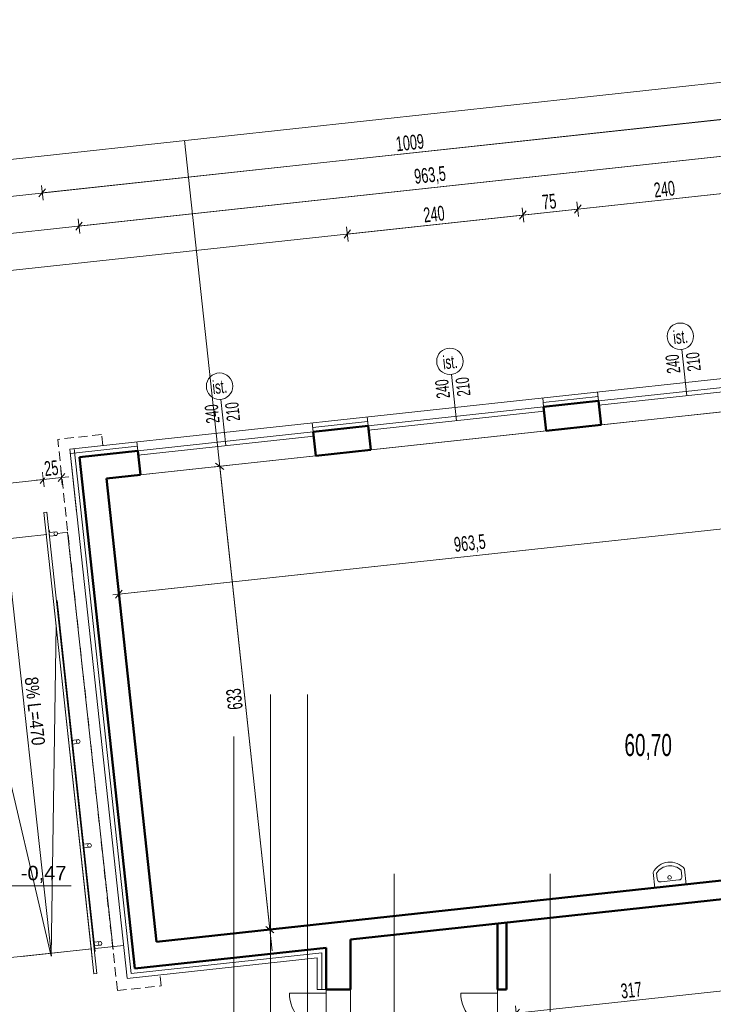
# Model space of a CAD drawing. Header units: millimetres. Extents: x 72202 to 304796, y 21658 to 519946.
# Tile 87 of 139: x 194637 to 195580, y 221999 to 223336. Entities that reach past the tile are written whole.
import ezdxf

# ---------------------------------------------------------------- set-up
doc = ezdxf.new("R2010")
doc.units = ezdxf.units.MM
doc.linetypes.add('DASHED', pattern=[19.05, 12.7, -6.35])
doc.layers.get('0').update_dxf_attribs({"color": 253})
doc.layers.get('Defpoints').update_dxf_attribs({"color": 253})
for name, color, linetype, lineweight in [('DRZWI I OKNA OPISY', 253, 'Continuous', 9), ('linia - gruba - projektowana', 253, 'Continuous', 50), ('linia - meble', 253, 'Continuous', 9), ('LINIA CIENKA', 7, 'Continuous', 13), ('LINIA KRESKOWANIE', 253, 'Continuous', 5), ('LINIA WYMIAROWANIE', 253, 'Continuous', 9), ('OPISY', 253, 'Continuous', 9)]:
    doc.layers.add(name, color=color, linetype=linetype, lineweight=lineweight)
doc.layers.add('LINIA-NIE DRUKOWAĆ', color=253, linetype='Continuous', lineweight=20, plot=False)
doc.styles.add('simplex', font='arial.ttf')
doc.styles.get("Standard").update_dxf_attribs({"font": 'ARIALN.TTF', "width": 0.75})
doc.linetypes.add('GRADZINOWANIE', pattern='A,0.00254,-2.54,[134,ltypeshp.shx,S=2.54,R=0,X=-2.54,Y=0],-5.08,[134,ltypeshp.shx,S=2.54,R=180,X=2.54,Y=0],-2.54', length=10.16254)
doc.dimstyles.new('sebek100', dxfattribs={"dimtxt": 17, "dimasz": 10, "dimexe": 10, "dimexo": 20, "dimgap": 4, "dimtad": 1, "dimrnd": 0.5, "dimtxsty": 'Standard', "dimblk": 'OBLIQUE', "dimcen": 8, "dimclre": 1, "dimazin": 0, "dimtm": 1e-09, "dimtfac": 1, "dimtix": 1, "dimtmove": 1, "dimatfit": 3, "dimldrblk": 'zas', "dimfxl": 10, "dimfxlon": 1, "dimtolj": 2, "dimlwd": -1, "dimlwe": -1, "dimarcsym": 0})

# ---------------------------------------------------------------- blocks, each defined once
blk = doc.blocks.new('_Oblique')
at = {"color": 0, "linetype": 'ByBlock', "lineweight": -2}
blk.add_line((-0.5, -0.5), (0.5, 0.5), dxfattribs=at)
blk = doc.blocks.new('*D346')
at = {"layer": 'Defpoints', "color": 0, "lineweight": -3, "ltscale": 4, "transparency": 16777216}
for p in [(194433.3, 222033.8), (194733.3, 222033.8), (194733.3, 221828.8)]:
    blk.add_point(p, dxfattribs=at)
at = {"layer": 'LINIA WYMIAROWANIE', "color": 1, "ltscale": 4, "transparency": 16777216}
for p, q in [((194443.3, 222033.8), (194423.3, 222033.8)), ((194443.3, 221828.8), (194423.3, 221828.8))]:
    blk.add_line(p, q, dxfattribs=at)
at = {"layer": 'LINIA WYMIAROWANIE', "color": 0, "ltscale": 4, "transparency": 16777216}
blk.add_line((194433.3, 221828.8), (194433.3, 222033.8), dxfattribs=at)
at = {"layer": 'LINIA WYMIAROWANIE', "color": 0, "ltscale": 4, "transparency": 16777216, "xscale": 10, "yscale": 10, "zscale": 10}
for p, rotation in [((194433.3, 222033.8), 90), ((194433.3, 221828.8), 270)]:
    blk.add_blockref('_Oblique', p, dxfattribs=dict(at, rotation=rotation))
at = {"layer": 'LINIA WYMIAROWANIE', "color": 0, "lineweight": -3, "ltscale": 4, "transparency": 16777216, "insert": (194419.1, 221931.3), "char_height": 20, "attachment_point": 5, "rotation": 90, "bg_fill": 3, "box_fill_scale": 1.1, "bg_fill_color": 256, "bg_fill_true_color": 13158600, "bg_fill_transparency": 0}
blk.add_mtext('\\A2;205', dxfattribs=at)
blk = doc.blocks.new('zas')
blk = doc.blocks.new('*D347')
at = {"layer": 'Defpoints', "color": 0, "lineweight": -3, "ltscale": 4, "transparency": 16777216}
for p in [(195321.2, 223070.8), (195348.2, 222822.1), (195109.5, 222796.5)]:
    blk.add_point(p, dxfattribs=at)
at = {"layer": 'LINIA WYMIAROWANIE', "color": 1, "ltscale": 4, "transparency": 16777216}
for p, q in [((195322.3, 223060.9), (195320.2, 223080.7)), ((195083.7, 223035), (195081.6, 223054.9))]:
    blk.add_line(p, q, dxfattribs=at)
at = {"layer": 'LINIA WYMIAROWANIE', "color": 0, "ltscale": 4, "transparency": 16777216}
blk.add_line((195082.6, 223045), (195321.2, 223070.8), dxfattribs=at)
at = {"layer": 'LINIA WYMIAROWANIE', "color": 0, "ltscale": 4, "transparency": 16777216, "xscale": 10, "yscale": 10, "zscale": 10}
for p, rotation in [((195321.2, 223070.8), 6.182016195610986), ((195082.6, 223045), 186.182016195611)]:
    blk.add_blockref('_Oblique', p, dxfattribs=dict(at, rotation=rotation))
at = {"layer": 'LINIA WYMIAROWANIE', "color": 0, "lineweight": -3, "ltscale": 4, "transparency": 16777216, "insert": (195200.4, 223072), "char_height": 20, "attachment_point": 5, "rotation": 6.182, "bg_fill": 3, "box_fill_scale": 1.1, "bg_fill_color": 256, "bg_fill_true_color": 13158600, "bg_fill_transparency": 0}
blk.add_mtext('\\A2;240', dxfattribs=at)
blk = doc.blocks.new('*D348')
at = {"layer": 'Defpoints', "color": 0, "lineweight": -3, "ltscale": 4, "transparency": 16777216}
for p in [(195395.8, 223078.9), (195422.7, 222830.4), (195348.2, 222822.1)]:
    blk.add_point(p, dxfattribs=at)
at = {"layer": 'LINIA WYMIAROWANIE', "color": 1, "ltscale": 4, "transparency": 16777216}
for p, q in [((195322.3, 223060.9), (195320.2, 223080.7)), ((195396.9, 223068.9), (195394.7, 223088.8))]:
    blk.add_line(p, q, dxfattribs=at)
at = {"layer": 'LINIA WYMIAROWANIE', "color": 0, "ltscale": 4, "transparency": 16777216}
blk.add_line((195321.2, 223070.8), (195395.8, 223078.9), dxfattribs=at)
at = {"layer": 'LINIA WYMIAROWANIE', "color": 0, "ltscale": 4, "transparency": 16777216, "xscale": 10, "yscale": 10, "zscale": 10}
for p, rotation in [((195395.8, 223078.9), 6.182016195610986), ((195321.2, 223070.8), 186.182016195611)]:
    blk.add_blockref('_Oblique', p, dxfattribs=dict(at, rotation=rotation))
at = {"layer": 'LINIA WYMIAROWANIE', "color": 0, "lineweight": -3, "ltscale": 4, "transparency": 16777216, "insert": (195357, 223088.9), "char_height": 20, "attachment_point": 5, "rotation": 6.182, "bg_fill": 3, "box_fill_scale": 1.1, "bg_fill_color": 256, "bg_fill_true_color": 13158600, "bg_fill_transparency": 0}
blk.add_mtext('\\A2;75', dxfattribs=at)
blk = doc.blocks.new('*D349')
at = {"layer": 'Defpoints', "color": 0, "lineweight": -3, "ltscale": 4, "transparency": 16777216}
for p in [(195634.4, 223104.7), (195661.4, 222855.9), (195422.7, 222830.4)]:
    blk.add_point(p, dxfattribs=at)
at = {"layer": 'LINIA WYMIAROWANIE', "color": 0, "ltscale": 4, "transparency": 16777216}
blk.add_line((195395.8, 223078.9), (195634.4, 223104.7), dxfattribs=at)
at = {"layer": 'LINIA WYMIAROWANIE', "color": 1, "ltscale": 4, "transparency": 16777216}
for p, q in [((195635.5, 223094.8), (195633.3, 223114.7)), ((195396.9, 223068.9), (195394.7, 223088.8))]:
    blk.add_line(p, q, dxfattribs=at)
at = {"layer": 'LINIA WYMIAROWANIE', "color": 0, "ltscale": 4, "transparency": 16777216, "xscale": 10, "yscale": 10, "zscale": 10}
for p, rotation in [((195634.4, 223104.7), 6.182016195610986), ((195395.8, 223078.9), 186.182016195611)]:
    blk.add_blockref('_Oblique', p, dxfattribs=dict(at, rotation=rotation))
at = {"layer": 'LINIA WYMIAROWANIE', "color": 0, "lineweight": -3, "ltscale": 4, "transparency": 16777216, "insert": (195513.6, 223105.9), "char_height": 20, "attachment_point": 5, "rotation": 6.182, "bg_fill": 3, "box_fill_scale": 1.1, "bg_fill_color": 256, "bg_fill_true_color": 13158600, "bg_fill_transparency": 0}
blk.add_mtext('\\A2;240', dxfattribs=at)
blk = doc.blocks.new('*D335')
at = {"layer": 'Defpoints', "color": 0, "lineweight": -3, "ltscale": 4, "transparency": 16777216}
for p in [(195670.5, 223209), (195702.7, 222910.7), (194700, 222802.5)]:
    blk.add_point(p, dxfattribs=at)
at = {"layer": 'LINIA WYMIAROWANIE', "color": 1, "ltscale": 4, "transparency": 16777216}
for p, q in [((195671.6, 223199.1), (195669.4, 223219)), ((194668.9, 223090.9), (194666.8, 223110.8))]:
    blk.add_line(p, q, dxfattribs=at)
at = {"layer": 'LINIA WYMIAROWANIE', "color": 0, "ltscale": 4, "transparency": 16777216}
blk.add_line((194667.8, 223100.8), (195670.5, 223209), dxfattribs=at)
at = {"layer": 'LINIA WYMIAROWANIE', "color": 0, "ltscale": 4, "transparency": 16777216, "xscale": 10, "yscale": 10, "zscale": 10}
for p, rotation in [((195670.5, 223209), 6.159668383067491), ((194667.8, 223100.8), 186.1596683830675)]:
    blk.add_blockref('_Oblique', p, dxfattribs=dict(at, rotation=rotation))
at = {"layer": 'LINIA WYMIAROWANIE', "color": 0, "lineweight": -3, "ltscale": 4, "transparency": 16777216, "insert": (195167.6, 223169.1), "char_height": 20, "attachment_point": 5, "rotation": 6.1597, "bg_fill": 3, "box_fill_scale": 1.1, "bg_fill_color": 256, "bg_fill_true_color": 13158600, "bg_fill_transparency": 0}
blk.add_mtext('\\A2;1009', dxfattribs=at)
blk = doc.blocks.new('*D351')
at = {"layer": 'Defpoints', "color": 0, "lineweight": -3, "ltscale": 4, "transparency": 16777216}
for p in [(195675.7, 223159.5), (195717.9, 222770.6), (194759.4, 222672.4)]:
    blk.add_point(p, dxfattribs=at)
at = {"layer": 'LINIA WYMIAROWANIE', "color": 0, "ltscale": 4, "transparency": 16777216}
blk.add_line((194717.8, 223055.7), (195675.7, 223159.5), dxfattribs=at)
at = {"layer": 'LINIA WYMIAROWANIE', "color": 1, "ltscale": 4, "transparency": 16777216}
for p, q in [((195676.8, 223149.6), (195674.7, 223169.4)), ((194718.9, 223045.8), (194716.8, 223065.7))]:
    blk.add_line(p, q, dxfattribs=at)
at = {"layer": 'LINIA WYMIAROWANIE', "color": 0, "ltscale": 4, "transparency": 16777216, "xscale": 10, "yscale": 10, "zscale": 10}
for p, rotation in [((195675.7, 223159.5), 6.182017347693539), ((194717.8, 223055.7), 186.1820173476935)]:
    blk.add_blockref('_Oblique', p, dxfattribs=dict(at, rotation=rotation))
at = {"layer": 'LINIA WYMIAROWANIE', "color": 0, "lineweight": -3, "ltscale": 4, "transparency": 16777216, "insert": (195195.1, 223123.5), "char_height": 20, "attachment_point": 5, "rotation": 6.182, "bg_fill": 3, "box_fill_scale": 1.1, "bg_fill_color": 256, "bg_fill_true_color": 13158600, "bg_fill_transparency": 0}
blk.add_mtext('\\A2;963,5', dxfattribs=at)
blk = doc.blocks.new('*D444')
at = {"layer": 'Defpoints', "color": 0, "lineweight": -3, "ltscale": 4, "transparency": 16777216}
for p in [(195613.4, 222156.5), (195298.8, 222109.8), (195312.1, 221986.5)]:
    blk.add_point(p, dxfattribs=at)
at = {"layer": 'LINIA WYMIAROWANIE', "color": 0, "ltscale": 4, "transparency": 16777216}
blk.add_line((195628.1, 222020.7), (195312.1, 221986.5), dxfattribs=at)
at = {"layer": 'LINIA WYMIAROWANIE', "ltscale": 4, "transparency": 16777216}
for p, q in [((195627.1, 222030.7), (195629.2, 222010.8)), ((195311.1, 221996.5), (195313.2, 221976.6))]:
    blk.add_line(p, q, dxfattribs=at)
at = {"layer": 'LINIA WYMIAROWANIE', "color": 0, "ltscale": 4, "transparency": 16777216, "xscale": 10, "yscale": 10, "zscale": 10}
for p, rotation in [((195628.1, 222020.7), 6.18201734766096), ((195312.1, 221986.5), 186.182017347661)]:
    blk.add_blockref('_Oblique', p, dxfattribs=dict(at, rotation=rotation))
at = {"layer": 'LINIA WYMIAROWANIE', "color": 0, "lineweight": -3, "ltscale": 4, "transparency": 16777216, "insert": (195468.6, 222017.8), "char_height": 20, "attachment_point": 5, "rotation": 6.182, "bg_fill": 3, "box_fill_scale": 1.1, "bg_fill_color": 256, "bg_fill_true_color": 13158600, "bg_fill_transparency": 0}
blk.add_mtext('\\A2;317', dxfattribs=at)
blk = doc.blocks.new('*D445')
at = {"layer": 'Defpoints', "color": 0, "lineweight": -3, "ltscale": 4, "transparency": 16777216}
for p in [(195712.9, 222816.5), (194755, 222712.7), (195729.9, 222659.4)]:
    blk.add_point(p, dxfattribs=at)
at = {"layer": 'LINIA WYMIAROWANIE', "color": 1, "ltscale": 4, "transparency": 16777216}
for p, q in [((195729.4, 222664.4), (195731, 222649.5)), ((194771.5, 222560.6), (194773.1, 222545.7))]:
    blk.add_line(p, q, dxfattribs=at)
at = {"layer": 'LINIA WYMIAROWANIE', "color": 0, "ltscale": 4, "transparency": 16777216}
blk.add_line((194772, 222555.7), (195729.9, 222659.4), dxfattribs=at)
at = {"layer": 'LINIA WYMIAROWANIE', "color": 0, "ltscale": 4, "transparency": 16777216, "xscale": 10, "yscale": 10, "zscale": 10}
for p, rotation in [((195729.9, 222659.4), 6.182017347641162), ((194772, 222555.7), 186.1820173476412)]:
    blk.add_blockref('_Oblique', p, dxfattribs=dict(at, rotation=rotation))
at = {"layer": 'LINIA WYMIAROWANIE', "color": 0, "lineweight": -3, "ltscale": 4, "transparency": 16777216, "insert": (195249.2, 222623.5), "char_height": 20, "attachment_point": 5, "rotation": 6.182, "bg_fill": 3, "box_fill_scale": 1.1, "bg_fill_color": 256, "bg_fill_true_color": 13158600, "bg_fill_transparency": 0}
blk.add_mtext('\\A2;963,5', dxfattribs=at)
blk = doc.blocks.new('*D447')
at = {"layer": 'Defpoints', "color": 0, "lineweight": -3, "ltscale": 4, "transparency": 16777216}
for p in [(194755, 222712.7), (194977.3, 222100.1), (194823.2, 222083.4)]:
    blk.add_point(p, dxfattribs=at)
at = {"layer": 'LINIA WYMIAROWANIE', "color": 1, "ltscale": 4, "transparency": 16777216}
for p, q in [((194899.2, 222728.4), (194919, 222730.5)), ((194967.3, 222099), (194987.2, 222101.2))]:
    blk.add_line(p, q, dxfattribs=at)
at = {"layer": 'LINIA WYMIAROWANIE', "color": 0, "ltscale": 4, "transparency": 16777216}
blk.add_line((194909.1, 222729.4), (194977.3, 222100.1), dxfattribs=at)
at = {"layer": 'LINIA WYMIAROWANIE', "color": 0, "ltscale": 4, "transparency": 16777216, "xscale": 10, "yscale": 10, "zscale": 10}
for p, rotation in [((194909.1, 222729.4), 96.18201734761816), ((194977.3, 222100.1), 276.1820173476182)]:
    blk.add_blockref('_Oblique', p, dxfattribs=dict(at, rotation=rotation))
at = {"layer": 'LINIA WYMIAROWANIE', "color": 0, "lineweight": -3, "ltscale": 4, "transparency": 16777216, "insert": (194929.1, 222413.2), "char_height": 20, "attachment_point": 5, "rotation": 96.182, "bg_fill": 3, "box_fill_scale": 1.1, "bg_fill_color": 256, "bg_fill_true_color": 13158600, "bg_fill_transparency": 0}
blk.add_mtext('\\A2;633', dxfattribs=at)
blk = doc.blocks.new('*D451')
at = {"layer": 'Defpoints', "color": 0, "lineweight": -3, "ltscale": 4, "transparency": 16777216}
for p in [(194660.4, 222635.3), (194468.9, 222614.6), (194721.3, 222072.5)]:
    blk.add_point(p, dxfattribs=at)
at = {"layer": 'LINIA WYMIAROWANIE', "ltscale": 4, "transparency": 16777216}
for p, q in [((194478.8, 222615.6), (194459, 222613.5)), ((194539.8, 222052.8), (194519.9, 222050.7))]:
    blk.add_line(p, q, dxfattribs=at)
at = {"layer": 'LINIA WYMIAROWANIE', "color": 0, "ltscale": 4, "transparency": 16777216}
blk.add_line((194529.9, 222051.8), (194468.9, 222614.6), dxfattribs=at)
at = {"layer": 'LINIA WYMIAROWANIE', "color": 0, "ltscale": 4, "transparency": 16777216, "xscale": 10, "yscale": 10, "zscale": 10}
for p, rotation in [((194468.9, 222614.6), 96.18201734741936), ((194529.9, 222051.8), 276.1820173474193)]:
    blk.add_blockref('_Oblique', p, dxfattribs=dict(at, rotation=rotation))
at = {"layer": 'LINIA WYMIAROWANIE', "color": 0, "lineweight": -3, "ltscale": 4, "transparency": 16777216, "insert": (194485.3, 222331.6), "char_height": 20, "attachment_point": 5, "rotation": 96.182, "bg_fill": 3, "box_fill_scale": 1.1, "bg_fill_color": 256, "bg_fill_true_color": 13158600, "bg_fill_transparency": 0}
blk.add_mtext('\\A2;566', dxfattribs=at)
blk = doc.blocks.new('*D453')
at = {"layer": 'Defpoints', "color": 0, "lineweight": -3, "ltscale": 4, "transparency": 16777216}
for p in [(194669.4, 222711.5), (194680.8, 222606.6), (194564.9, 222576.8)]:
    blk.add_point(p, dxfattribs=at)
at = {"layer": 'LINIA WYMIAROWANIE', "color": 1, "ltscale": 4, "transparency": 16777216}
for p, q in [((194670.5, 222701.5), (194668.3, 222721.4)), ((194552.8, 222688.8), (194550.6, 222708.6))]:
    blk.add_line(p, q, dxfattribs=at)
at = {"layer": 'LINIA WYMIAROWANIE', "color": 0, "ltscale": 4, "transparency": 16777216}
blk.add_line((194551.7, 222698.7), (194669.4, 222711.5), dxfattribs=at)
at = {"layer": 'LINIA WYMIAROWANIE', "color": 0, "ltscale": 4, "transparency": 16777216, "xscale": 10, "yscale": 10, "zscale": 10}
for p, rotation in [((194669.4, 222711.5), 6.182017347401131), ((194551.7, 222698.7), 186.1820173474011)]:
    blk.add_blockref('_Oblique', p, dxfattribs=dict(at, rotation=rotation))
at = {"layer": 'LINIA WYMIAROWANIE', "color": 0, "lineweight": -3, "ltscale": 4, "transparency": 16777216, "insert": (194609, 222719.2), "char_height": 20, "attachment_point": 5, "rotation": 6.182, "bg_fill": 3, "box_fill_scale": 1.1, "bg_fill_color": 256, "bg_fill_true_color": 13158600, "bg_fill_transparency": 0}
blk.add_mtext('\\A2;120', dxfattribs=at)
blk = doc.blocks.new('*D454')
at = {"layer": 'Defpoints', "color": 0, "lineweight": -3, "ltscale": 4, "transparency": 16777216}
for p in [(194702.2, 222638), (194679, 222622.5)]:
    blk.add_point(p, dxfattribs=at)
at = {"layer": 'LINIA WYMIAROWANIE', "color": 1, "ltscale": 4, "transparency": 16777216}
for p, q in [((194670.5, 222701.5), (194668.3, 222721.4)), ((194695, 222704.2), (194692.9, 222724.1))]:
    blk.add_line(p, q, dxfattribs=at)
at = {"layer": 'LINIA WYMIAROWANIE', "color": 0, "ltscale": 4, "transparency": 16777216}
for p, q in [((194669.4, 222711.5), (194659.5, 222710.4)), ((194669.4, 222711.5), (194693.9, 222714.1)), ((194693.9, 222714.1), (194703.9, 222715.2))]:
    blk.add_line(p, q, dxfattribs=at)
at = {"layer": 'LINIA WYMIAROWANIE', "color": 0, "ltscale": 4, "transparency": 16777216, "xscale": 10, "yscale": 10, "zscale": 10}
for p, rotation in [((194669.4, 222711.5), 6.182017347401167), ((194693.9, 222714.1), 186.1820173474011)]:
    blk.add_blockref('_Oblique', p, dxfattribs=dict(at, rotation=rotation))
at = {"layer": 'LINIA WYMIAROWANIE', "color": 0, "lineweight": -3, "ltscale": 4, "transparency": 16777216, "insert": (194680.1, 222726.9), "char_height": 20, "attachment_point": 5, "rotation": 6.182, "bg_fill": 3, "box_fill_scale": 1.1, "bg_fill_color": 256, "bg_fill_true_color": 13158600, "bg_fill_transparency": 0}
blk.add_mtext('\\A2;25', dxfattribs=at)
at = {"layer": 'Defpoints', "color": 0, "lineweight": -3, "ltscale": 4, "transparency": 16777216}
blk.add_point((194693.9, 222714.1), dxfattribs=at)
blk = doc.blocks.new('1')
at = {"layer": 'linia - meble'}
for p, q in [((196048.3, 221570.8), (196030.7, 221570.8)), ((196031.7, 221566.8), (196038.3, 221566.8)), ((196048.3, 221534.8), (196048.3, 221570.8)), ((196042.3, 221542.8), (196042.3, 221562.8)), ((196048.3, 221534.8), (196030.7, 221534.8)), ((196038.3, 221538.8), (196031.7, 221538.8))]:
    blk.add_line(p, q, dxfattribs=at)
blk.add_circle((196038.3, 221552.8), 2, dxfattribs=at)
for centre, radius, start, end in [((196042.7, 221552.8), 21.7, 123.855, 236.145), ((196043.5, 221552.8), 18.3, 130.1905, 229.8095), ((196038.8, 221563.3), 3.54, 351.8699, 98.1301), ((196038.8, 221542.3), 3.54, 261.8699, 8.1301)]:
    blk.add_arc(centre, radius, start, end, dxfattribs=at)

msp = doc.modelspace()

# ---------------------------------------------------------------- linework, layer by layer
at = {"layer": 'DRZWI I OKNA OPISY'}
for p, q in [((195543.959, 222825.363), (195537.18, 222888.183)), ((195230.791, 222791.441), (195224.012, 222854.262)), ((194917.623, 222757.52), (194910.843, 222820.34))]:
    msp.add_line(p, q, dxfattribs=at)
at = {"layer": 'linia - gruba - projektowana'}
for p, q in [((195349.447, 222810.329), (195424.011, 222818.405)), ((195349.447, 222810.329), (195353.001, 222777.521)), ((195424.011, 222818.405), (195427.565, 222785.597)), ((195036.279, 222776.407), (195110.843, 222784.484)), ((195110.843, 222784.484), (195114.397, 222751.676)), ((195353.001, 222777.521), (195427.565, 222785.597)), ((195036.279, 222776.407), (195039.833, 222743.599)), ((194718.637, 222742.001), (194797.675, 222750.562)), ((194797.675, 222750.562), (194801.228, 222717.754)), ((195039.833, 222743.599), (195114.397, 222751.676)), ((194718.637, 222742.001), (194793.911, 222047.066)), ((194754.999, 222712.747), (194801.228, 222717.754)), ((194754.999, 222712.747), (194823.165, 222083.428)), ((194823.165, 222083.428), (195612.086, 222168.881)), ((195086.792, 222086.837), (195614.778, 222144.027)), ((195286.792, 222018.846), (195286.792, 222108.5)), ((195298.792, 222018.846), (195298.792, 222109.8)), ((194793.911, 222047.066), (195053.792, 222075.216)), ((195053.792, 222018.846), (195053.792, 222075.216)), ((195086.792, 222018.846), (195086.792, 222086.837)), ((195086.792, 222018.846), (195053.792, 222018.846)), ((195286.792, 222018.846), (195298.792, 222018.846))]:
    msp.add_line(p, q, dxfattribs=at)
at = {"layer": 'LINIA CIENKA'}
for p, q in [((195708.044, 222860.976), (194705.401, 222752.768)), ((195662.616, 222844.25), (195424.011, 222818.405)), ((195663.262, 222838.285), (195424.657, 222812.44)), ((195424.011, 222818.405), (195422.714, 222830.429)), ((195110.843, 222784.484), (195349.447, 222810.329)), ((195349.447, 222810.329), (195348.15, 222822.352)), ((195666.169, 222811.442), (195427.565, 222785.597)), ((195110.843, 222784.484), (195109.545, 222796.508)), ((195111.489, 222778.519), (195350.093, 222804.364)), ((195036.279, 222776.407), (195034.981, 222788.431)), ((194797.675, 222750.562), (195036.279, 222776.407)), ((194798.321, 222744.597), (195036.925, 222770.442)), ((195353.001, 222777.521), (195114.397, 222751.676)), ((194797.675, 222750.562), (194796.377, 222762.586)), ((194714.632, 222667.542), (194705.401, 222752.768)), ((194705.405, 222752.732), (194783.262, 222033.937)), ((195039.833, 222743.599), (194801.228, 222717.754)), ((194670.04, 222666.529), (194674.216, 222666.981)), ((194670.04, 222666.529), (194735.514, 222062.064)), ((194674.216, 222666.981), (194742.059, 222040.645)), ((194673.902, 222636.772), (194563.91, 222624.858)), ((194686.933, 222640.595), (194677.19, 222639.539)), ((194677.729, 222634.569), (194677.19, 222639.539)), ((194677.715, 222642.115), (194677.984, 222639.626)), ((194688.681, 222638.372), (194702.102, 222639.826)), ((194764.116, 222073.209), (194701.993, 222639.814)), ((194680.288, 222064.129), (194618.536, 222630.774)), ((194687.472, 222635.624), (194677.729, 222634.569)), ((194682.209, 222554.186), (194737.883, 222040.192)), ((194687.987, 222547.264), (194700.372, 222432.933)), ((194739.623, 222070.556), (194689.301, 222535.142)), ((194679.972, 222064.095), (194686.578, 222513.847)), ((194679.972, 222064.095), (194577.219, 222501.993)), ((194700.862, 222420.997), (194700.324, 222425.968)), ((194717.519, 222358.225), (194707.776, 222357.169)), ((194718.057, 222353.254), (194708.314, 222352.198)), ((194732.811, 222217.05), (194723.068, 222215.995)), ((194733.35, 222212.08), (194723.607, 222211.024)), ((194747.229, 222083.933), (194737.486, 222082.877)), ((194747.768, 222078.962), (194738.025, 222077.906)), ((194739.623, 222074.473), (194778.397, 222078.673)), ((194735.284, 222074.003), (194625.292, 222062.089)), ((194640.227, 222063.707), (194734.653, 222073.934)), ((194783.292, 222033.846), (195041.792, 222061.846)), ((195041.792, 222018.846), (195041.792, 222061.846)), ((194742.059, 222040.645), (194737.883, 222040.192)), ((195053.792, 222013.846), (195003.792, 222013.846)), ((195053.792, 222018.846), (195041.792, 222018.846)), ((195053.792, 222018.846), (195053.792, 221858.846)), ((195053.792, 222018.846), (195053.792, 222013.846)), ((195286.792, 222013.846), (195236.792, 222013.846)), ((195286.792, 222018.846), (195286.792, 222013.846))]:
    msp.add_line(p, q, dxfattribs=at)
at = {"layer": 'LINIA CIENKA', "color": 8, "linetype": 'DASHED'}
for p, q in [((194748.526, 222772.509), (194688.872, 222766.071)), ((194750.141, 222757.596), (194748.523, 222772.532)), ((194769.975, 222017.315), (194688.872, 222766.071)), ((194829.626, 222023.777), (194828.011, 222038.689)), ((194769.975, 222017.315), (194829.626, 222023.777))]:
    msp.add_line(p, q, dxfattribs=at)
at = {"layer": 'LINIA CIENKA'}
for centre in [(194686.208, 222638.002), (194716.794, 222355.631), (194732.086, 222214.457), (194746.504, 222081.339)]:
    msp.add_circle(centre, 2.5, dxfattribs=at)
for centre in [(195053.792, 222013.846), (195286.792, 222013.846)]:
    msp.add_arc(centre, 50, 180, 270, dxfattribs=at)
at = {"layer": 'LINIA KRESKOWANIE', "linetype": 'GRADZINOWANIE', "ltscale": 0.6}
for p, q in [((195423.384, 222824.219), (195348.817, 222816.172)), ((195110.202, 222790.42), (195035.635, 222782.373)), ((194797.021, 222756.621), (194706.044, 222746.802)), ((194788.592, 222040.455), (194711.366, 222753.414)), ((194788.592, 222040.455), (195047.792, 222068.531)), ((195047.792, 222018.846), (195047.792, 222068.531))]:
    msp.add_line(p, q, dxfattribs=at)
at = {"layer": 'LINIA-NIE DRUKOWAĆ'}
for p, q in [((194214.956, 223101.854), (198960.201, 223615.845)), ((194220.341, 223052.144), (198965.585, 223566.136)), ((194225.725, 223002.435), (198970.969, 223516.427)), ((194231.11, 222952.726), (198976.354, 223466.718)), ((194978.292, 221020.846), (194978.292, 222419.612)), ((195028.292, 221020.846), (195028.292, 222419.612)), ((194928.292, 221020.846), (194928.292, 222362.46)), ((195146.292, 221719.069), (195146.292, 222175.73)), ((195358.292, 221719.069), (195358.292, 222175.73))]:
    msp.add_line(p, q, dxfattribs=at)
for points in [[(195712.896, 222816.503), (194754.999, 222712.747), (194823.165, 222083.428), (195752.231, 222184.061), (195740.923, 222288.451), (195767.766, 222291.358), (195769.778, 222291.358), (195712.896, 222816.503)], [(195286.792, 222108.5), (195086.792, 222086.837), (195086.792, 221842.846), (195120.792, 221842.846), (195120.792, 221808.846), (195286.792, 221808.846), (195286.792, 222108.5)]]:
    msp.add_lwpolyline(points, dxfattribs=at)
at = {"layer": 'OPISY'}
msp.add_line((194603.425, 222159.64), (194707.149, 222159.588), dxfattribs=at)

# ---------------------------------------------------------------- texts
at = {"layer": 'DRZWI I OKNA OPISY', "char_height": 18, "width": 130, "attachment_point": 5, "rotation": 96.159668}
for s, insert in [('210', (195553.052, 222871.453)), ('240', (195525.252, 222868.453)), ('240', (195212.083, 222834.531)), ('210', (195239.884, 222837.532)), ('240', (194898.915, 222800.61)), ('210', (194926.715, 222803.61))]:
    msp.add_mtext(s, dxfattribs=dict(at, insert=insert))
at = {"layer": 'LINIA CIENKA'}
msp.add_text('8%%% L=470 ', height=18, rotation=276.182017, dxfattribs=at).set_placement((194644.002, 222442.363))
at = {"layer": 'LINIA-NIE DRUKOWAĆ', "insert": (195459.306, 222365.88), "char_height": 30, "width": 125.07, "attachment_point": 1}
msp.add_mtext('60,70', dxfattribs=at)
at = {"layer": 'OPISY', "insert": (194638.735, 222186.718), "char_height": 19.5, "width": 125.07, "attachment_point": 1, "style": 'simplex'}
msp.add_mtext('-0,47', dxfattribs=at)

# ---------------------------------------------------------------- next in the draw order: dimensions: what is measured, and where the dimension line sits
at = {"layer": 'LINIA WYMIAROWANIE', "lineweight": -3, "ltscale": 4}
for base, p1, p2, angle, picture, middle in [((195321.238, 223070.806), (195109.545, 222796.508), (195348.173, 222822.137), 186.182016, '*D347', (195200.405, 223072.012)), ((194433.292, 222033.846), (194733.262, 221828.846), (194733.292, 222033.846), 90, '*D346', (194419.081, 221931.346))]:
    dim = msp.add_linear_dim(base=base, p1=p1, p2=p2, angle=angle, dimstyle='sebek100', override={"dimtxt": 20, "dimrnd": 0, "dimtfill": 1, "dimarcsym": 2}, dxfattribs=at)
    dim.commit()
    dim.dimension.update_dxf_attribs({"geometry": picture, "text_midpoint": middle})
dim = msp.add_aligned_dim(p1=(194721.342, 222072.493), p2=(194660.379, 222635.307), distance=192.591, text='566', dimstyle='sebek100', override={"dimtxt": 20, "dimtad": 4, "dimrnd": 0, "dimclre": 256, "dimtfill": 1, "dimarcsym": 2}, dxfattribs=at)
dim.commit()
dim.dimension.update_dxf_attribs({"geometry": '*D451', "text_midpoint": (194485.26, 222331.63)})
dim = msp.add_linear_dim(base=(195312.146, 221986.517), p1=(195613.432, 222156.454), p2=(195298.792, 222109.8), angle=6.182017, text='317', dimstyle='sebek100', override={"dimtxt": 20, "dimrnd": 0, "dimclre": 256, "dimtfill": 1, "dimarcsym": 2}, dxfattribs=at)
dim.commit()
dim.dimension.update_dxf_attribs({"geometry": '*D444', "text_midpoint": (195468.608, 222017.76)})

# ---------------------------------------------------------------- next in the draw order: block references
at = {"layer": 'LINIA WYMIAROWANIE', "lineweight": -3, "xscale": 1.2, "yscale": 1.2, "zscale": 1.2, "rotation": 276.1820173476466}
msp.add_blockref('1', (-94129.693, 427418.845), dxfattribs=at)

# ---------------------------------------------------------------- next in the draw order: dimensions: what is measured, and where the dimension line sits
at = {"layer": 'LINIA WYMIAROWANIE', "lineweight": -3, "ltscale": 4}
dim = msp.add_linear_dim(base=(195395.802, 223078.882), p1=(195348.173, 222822.137), p2=(195422.714, 222830.429), angle=186.182016, dimstyle='sebek100', override={"dimtxt": 20, "dimrnd": 0, "dimtfill": 1, "dimarcsym": 2}, dxfattribs=at)
dim.commit()
dim.dimension.update_dxf_attribs({"geometry": '*D348', "text_midpoint": (195356.994, 223088.932)})
dim = msp.add_linear_dim(base=(194669.399, 222711.453), p1=(194564.896, 222576.754), p2=(194680.76, 222606.559), angle=186.182017, text='120', dimstyle='sebek100', override={"dimtxt": 20, "dimrnd": 0, "dimtfill": 1, "dimarcsym": 2}, dxfattribs=at)
dim.commit()
dim.dimension.update_dxf_attribs({"geometry": '*D453', "text_midpoint": (194609.013, 222719.207)})

# ---------------------------------------------------------------- next in the draw order: dimensions: what is measured, and where the dimension line sits
dim = msp.add_linear_dim(base=(195634.406, 223104.727), p1=(195422.714, 222830.429), p2=(195661.354, 222855.937), angle=186.182016, dimstyle='sebek100', override={"dimtxt": 20, "dimrnd": 0, "dimtfill": 1, "dimarcsym": 2}, dxfattribs=at)
dim.commit()
dim.dimension.update_dxf_attribs({"geometry": '*D349', "text_midpoint": (195513.574, 223105.933)})
dim = msp.add_linear_dim(base=(194693.948, 222714.112), p1=(194679.032, 222622.513), p2=(194702.192, 222637.999), angle=186.182017, text='25', dimstyle='sebek100', override={"dimtxt": 20, "dimrnd": 0, "dimtfill": 1, "dimarcsym": 2}, dxfattribs=at)
dim.commit()
dim.dimension.update_dxf_attribs({"geometry": '*D454', "text_midpoint": (194680.143, 222726.911)})

# ---------------------------------------------------------------- next in the draw order: dimensions: what is measured, and where the dimension line sits
dim = msp.add_aligned_dim(p1=(194700.034, 222802.494), p2=(195702.678, 222910.702), distance=300.063, text='1009', dimstyle='sebek100', override={"dimtxt": 20, "dimrnd": 0, "dimtfill": 1, "dimarcsym": 2}, dxfattribs=at)
dim.commit()
dim.dimension.update_dxf_attribs({"geometry": '*D335', "text_midpoint": (195167.635, 223169.058)})

# ---------------------------------------------------------------- next in the draw order: dimensions: what is measured, and where the dimension line sits
dim = msp.add_linear_dim(base=(195675.744, 223159.497), p1=(194759.37, 222672.388), p2=(195717.87, 222770.58), angle=186.182017, dimstyle='sebek100', override={"dimtxt": 20, "dimrnd": 0, "dimtfill": 1, "dimarcsym": 2}, dxfattribs=at)
dim.commit()
dim.dimension.update_dxf_attribs({"geometry": '*D351', "text_midpoint": (195195.07, 223123.545)})

# ---------------------------------------------------------------- next in the draw order: linework, layer by layer
at = {"layer": 'DRZWI I OKNA OPISY'}
for p, q in [((195543.959, 222825.363), (195537.18, 222888.183)), ((195230.791, 222791.441), (195224.012, 222854.262)), ((194917.623, 222757.52), (194910.843, 222820.34))]:
    msp.add_line(p, q, dxfattribs=at)
for centre in [(195535.248, 222906.079), (195222.093, 222872.035)]:
    msp.add_circle(centre, 18, dxfattribs=at)
at = {"layer": 'LINIA-NIE DRUKOWAĆ'}
for p, q in [((194861.177, 223171.85), (194980.385, 222071.304)), ((198980.398, 223011.506), (194763.68, 222554.763))]:
    msp.add_line(p, q, dxfattribs=at)

# ---------------------------------------------------------------- next in the draw order: texts
at = {"layer": 'DRZWI I OKNA OPISY', "char_height": 18, "width": 130, "attachment_point": 5}
for s, insert, rotation in [('ist. ', (195535.437, 222905.13), 6.159669), ('210', (195553.052, 222871.453), 96.159668), ('ist. ', (195222.282, 222871.086), 6.159669), ('240', (195525.252, 222868.453), 96.159668), ('240', (195212.083, 222834.531), 96.159668), ('210', (195239.884, 222837.532), 96.159668), ('ist. ', (194909.101, 222837.287), 6.159669), ('240', (194898.915, 222800.61), 96.159668), ('210', (194926.715, 222803.61), 96.159668)]:
    msp.add_mtext(s, dxfattribs=dict(at, insert=insert, rotation=rotation))

# ---------------------------------------------------------------- next in the draw order: dimensions: what is measured, and where the dimension line sits
at = {"layer": 'LINIA WYMIAROWANIE', "lineweight": -3, "ltscale": 4}
dim = msp.add_aligned_dim(p1=(194754.999, 222712.747), p2=(195712.896, 222816.503), distance=-158, dimstyle='sebek100', override={"dimtxt": 20, "dimrnd": 0, "dimfxl": 5, "dimtfill": 1, "dimarcsym": 2}, dxfattribs=at)
dim.commit()
dim.dimension.update_dxf_attribs({"geometry": '*D445', "text_midpoint": (195249.237, 222623.47)})

# ---------------------------------------------------------------- next in the draw order: linework, layer by layer
at = {"layer": 'DRZWI I OKNA OPISY'}
msp.add_circle((194908.912, 222838.236), 18, dxfattribs=at)

# ---------------------------------------------------------------- next in the draw order: dimensions: what is measured, and where the dimension line sits
at = {"layer": 'LINIA WYMIAROWANIE', "lineweight": -3, "ltscale": 4}
dim = msp.add_aligned_dim(p1=(194754.999, 222712.747), p2=(194823.165, 222083.428), distance=155, dimstyle='sebek100', override={"dimtxt": 20, "dimtad": 4, "dimrnd": 0, "dimtfill": 1, "dimarcsym": 2}, dxfattribs=at)
dim.commit()
dim.dimension.update_dxf_attribs({"geometry": '*D447', "text_midpoint": (194929.052, 222413.248)})

doc.saveas('drawing.dxf')
